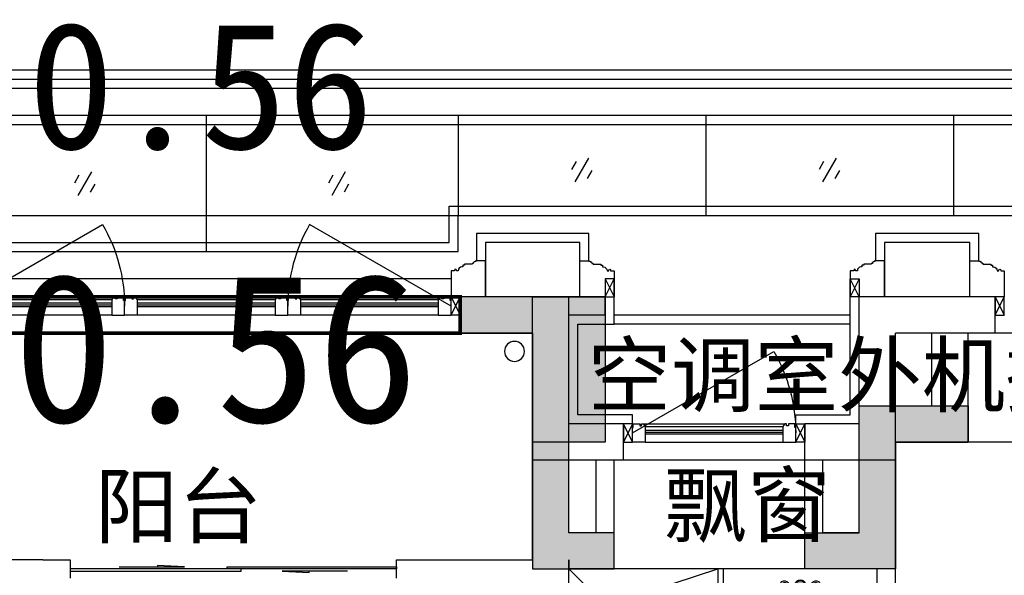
# Model space of a CAD drawing. Header units: millimetres. Extents: x 296296 to 297283, y 219875 to 220035.
# Tile 212 of 256: x 297115.02 to 297120.44, y 220016.6 to 220019.66. Entities that reach past the tile are written whole.
import ezdxf

# ---------------------------------------------------------------- set-up
doc = ezdxf.new("R2010")
doc.units = ezdxf.units.MM
doc.linetypes.add('185洋房-东边套-1F南入（报建版）-旧规$0$洋房户型$0$DASH', pattern=[0.35, 0.25, -0.1])
doc.linetypes.add('CONTINOUS', pattern=[0])
doc.layers.add('$面积结果', color=7, linetype='Continuous')
doc.layers.add('面积线', color=6, linetype='Continuous')
doc.layers.add('面校面积', color=1, linetype='CONTINOUS', lineweight=0)
doc.styles.add('dw', font='simhei.ttf')
doc.styles.get("Standard").update_dxf_attribs({"font": 'arial.ttf'})

# ---------------------------------------------------------------- blocks, each defined once
blk = doc.blocks.new('qAEWTW4ygrewyhreyteutu')
for points in [[(1007174.9, 192758.4), (1007174.9, 191458.4), (1007624.9, 191458.4), (1007624.9, 191658.4), (1007374.9, 191658.4), (1007374.9, 192958.4), (1006774.9, 192958.4), (1006774.9, 192758.4)], [(1009174.9, 192158.4), (1009174.9, 191458.4), (1008674.9, 191458.4), (1008674.9, 191658.4), (1008974.9, 191658.4), (1008974.9, 192358.4), (1009574.9, 192358.4), (1009574.9, 192158.4)]]:
    blk.add_hatch(color=253).paths.add_polyline_path(points)
at = {"color": 253}
for points in [[(1007174.9, 192758.4), (1007174.9, 191458.4), (1007624.9, 191458.4), (1007624.9, 191658.4), (1007374.9, 191658.4), (1007374.9, 192958.4), (1006774.9, 192958.4), (1006774.9, 192758.4), (1007174.9, 192758.4)], [(1009174.9, 192158.4), (1009174.9, 191458.4), (1008674.9, 191458.4), (1008674.9, 191658.4), (1008974.9, 191658.4), (1008974.9, 192358.4), (1009574.9, 192358.4), (1009574.9, 192158.4), (1009174.9, 192158.4)]]:
    blk.add_lwpolyline(points, close=True, dxfattribs=at)
blk = doc.blocks.new('dzuerujfysiktuykluyikyuj')
h = blk.add_hatch()
h.set_pattern_fill('钢筋混凝土', color=253, scale=100)
h.set_pattern_definition([(45, (0, 0), (-176.776695, 176.776695), []), (50, (0, 0), (717.26018, -62.75213), [75, -825]), (355, (0, 0), (-138.75133, 752.19213), [60, -660]), (100.4514, (59.8, -5.2), (578.5094, 689.43954), [63.7402, -701.1421]), (46.1842, (0, 200), (1067.24105, -165.519), [112.5, -1237.5]), (96.6356, (88.9, 186.2), (934.6627, 974.1179), [95.6103, -1051.713]), (351.1842, (0, 200), (934.6619, 974.1186), [90, -990]), (21, (100, 150), (596.90705, -402.6189), [75, -825]), (326, (100, 150), (243.31533, 725.15005), [60, -660]), (71.4514, (149.74, 116.45), (840.22263, 322.5305), [63.7402, -701.1421]), (37.5, (0, 0), (12.159855, 332.893854), [0, -652, 0, -670, 0, -662.5]), (7.5, (0, 0), (263.06954, 394.41171), [0, -382, 0, -637, 0, -252.5]), (327.5, (-223, 0), (533.822436, -22.55487), [0, -250, 0, -780, 0, -1035]), (317.5, (-323, 0), (583.18617, 100.10498), [0, -325, 0, -518, 0, -735])])
h.paths.add_polyline_path([(1106524.9, 389058.4), (1106524.9, 387258.4), (1106274.9, 387258.4), (1106274.9, 389058.4)])
h.paths.add_polyline_path([(1120674.9, 389058.4), (1120674.9, 387258.4), (1120424.9, 387258.4), (1120424.9, 389058.4)])
h.paths.add_polyline_path([(1088474.9, 389058.4), (1088474.9, 387258.4), (1088224.9, 387258.4), (1088224.9, 389058.4)])
h.paths.add_polyline_path([(1138724.9, 389058.4), (1138724.9, 387258.4), (1138474.9, 387258.4), (1138474.9, 389058.4)])
h.paths.add_polyline_path([(1113574.9, 387858.4), (1113574.9, 384858.4), (1113374.9, 384858.4), (1113374.9, 387858.4)])
h.paths.add_polyline_path([(1143674.9, 392958.4), (1143674.9, 391158.4), (1143474.9, 391158.4), (1143474.9, 392758.4), (1143174.9, 392758.4), (1143174.9, 392958.4)])
h.paths.add_polyline_path([(1083474.9, 392758.4), (1083474.9, 391158.4), (1083274.9, 391158.4), (1083274.9, 392958.4), (1083774.9, 392958.4), (1083774.9, 392758.4)])
h.paths.add_polyline_path([(1127074.9, 392758.4), (1127074.9, 391258.4), (1126874.9, 391258.4), (1126874.9, 392958.4), (1127424.9, 392958.4), (1127424.9, 392758.4)])
h.paths.add_polyline_path([(1100074.9, 392958.4), (1100074.9, 391258.4), (1099874.9, 391258.4), (1099874.9, 392758.4), (1099524.9, 392758.4), (1099524.9, 392958.4)])
h.paths.add_polyline_path([(1132274.9, 392958.4), (1132274.9, 391258.4), (1132074.9, 391258.4), (1132074.9, 392758.4), (1131724.9, 392758.4), (1131724.9, 392958.4)])
h.paths.add_polyline_path([(1094874.9, 392758.4), (1094874.9, 391258.4), (1094674.9, 391258.4), (1094674.9, 392958.4), (1095224.9, 392958.4), (1095224.9, 392758.4)])
h.paths.add_polyline_path([(1113974.9, 380258.4), (1113974.9, 380058.4), (1113374.9, 380058.4), (1113374.9, 381858.4), (1113574.9, 381858.4), (1113574.9, 380258.4)])
h.paths.add_polyline_path([(1145774.9, 392358.4), (1145774.9, 390658.4), (1145574.9, 390658.4), (1145574.9, 392158.4), (1145124.9, 392158.4), (1145124.9, 392358.4)])
h.paths.add_polyline_path([(1081374.9, 392158.4), (1081374.9, 390658.4), (1081174.9, 390658.4), (1081174.9, 392358.4), (1081824.9, 392358.4), (1081824.9, 392158.4)])
h.paths.add_polyline_path([(1141974.9, 380058.4), (1141974.9, 379458.4), (1141174.9, 379458.4), (1141174.9, 379658.4), (1141774.9, 379658.4), (1141774.9, 380258.4), (1142724.9, 380258.4), (1142724.9, 380058.4)])
h.paths.add_polyline_path([(1109774.9, 380058.4), (1109774.9, 379458.4), (1108974.9, 379458.4), (1108974.9, 379658.4), (1109574.9, 379658.4), (1109574.9, 380258.4), (1110524.9, 380258.4), (1110524.9, 380058.4)])
h.paths.add_polyline_path([(1117974.9, 379658.4), (1117974.9, 379458.4), (1117174.9, 379458.4), (1117174.9, 380058.4), (1116424.9, 380058.4), (1116424.9, 380258.4), (1117374.9, 380258.4), (1117374.9, 379658.4)])
h.paths.add_polyline_path([(1085774.9, 379658.4), (1085774.9, 379458.4), (1084974.9, 379458.4), (1084974.9, 380058.4), (1084224.9, 380058.4), (1084224.9, 380258.4), (1085174.9, 380258.4), (1085174.9, 379658.4)])
h.paths.add_polyline_path([(1115674.9, 392758.4), (1115674.9, 391158.4), (1115474.9, 391158.4), (1115474.9, 392158.4), (1115174.9, 392158.4), (1115174.9, 392358.4), (1115474.9, 392358.4), (1115474.9, 392958.4), (1115974.9, 392958.4), (1115974.9, 392758.4)])
h.paths.add_polyline_path([(1111474.9, 392158.4), (1111474.9, 391158.4), (1111274.9, 391158.4), (1111274.9, 392758.4), (1110974.9, 392758.4), (1110974.9, 392958.4), (1111474.9, 392958.4), (1111474.9, 392358.4), (1111774.9, 392358.4), (1111774.9, 392158.4)])
h.paths.add_polyline_path([(1130799.9, 387258.4), (1130799.9, 386658.4), (1128349.9, 386658.4), (1128349.9, 387258.4), (1128549.9, 387258.4), (1128549.9, 386858.4), (1130599.9, 386858.4), (1130599.9, 387258.4)])
h.paths.add_polyline_path([(1098599.9, 387258.4), (1098599.9, 386658.4), (1096149.9, 386658.4), (1096149.9, 387258.4), (1096349.9, 387258.4), (1096349.9, 386858.4), (1098399.9, 386858.4), (1098399.9, 387258.4)])
h.paths.add_polyline_path([(1128549.9, 389158.4), (1128549.9, 388743.4), (1128349.9, 388743.4), (1128349.9, 389358.4), (1130799.9, 389358.4), (1130799.9, 388743.4), (1130599.9, 388743.4), (1130599.9, 389158.4)])
h.paths.add_polyline_path([(1098599.9, 389358.4), (1098599.9, 388743.4), (1098399.9, 388743.4), (1098399.9, 389158.4), (1096349.9, 389158.4), (1096349.9, 388743.4), (1096149.9, 388743.4), (1096149.9, 389358.4)])
h.paths.add_polyline_path([(1125274.8, 392958.4), (1125274.8, 390058.4), (1125074.8, 390058.4), (1125074.8, 392758.4), (1124674.9, 392758.4), (1124674.9, 392958.4)])
h.paths.add_polyline_path([(1101874.9, 392758.4), (1101874.9, 390058.4), (1101674.9, 390058.4), (1101674.9, 392958.4), (1102274.9, 392958.4), (1102274.9, 392758.4)])
h.paths.add_polyline_path([(1093074.9, 392958.4), (1093074.9, 390058.4), (1092874.9, 390058.4), (1092874.9, 392758.4), (1092474.9, 392758.4), (1092474.9, 392958.4)])
h.paths.add_polyline_path([(1134074.9, 392758.4), (1134074.9, 390058.4), (1133874.9, 390058.4), (1133874.9, 392958.4), (1134474.9, 392958.4), (1134474.9, 392758.4)])
h.paths.add_polyline_path([(1145774.9, 383408.4), (1145774.9, 380058.4), (1145174.9, 380058.4), (1145174.9, 380258.4), (1145574.9, 380258.4), (1145574.9, 383408.4)])
h.paths.add_polyline_path([(1081774.9, 380258.4), (1081774.9, 380058.4), (1081174.9, 380058.4), (1081174.9, 383408.4), (1081374.9, 383408.4), (1081374.9, 380258.4)])
h.paths.add_polyline_path([(1100774.9, 386658.4), (1100774.9, 388108.4), (1100574.9, 388108.4), (1100574.9, 386658.4)])
h.paths.add_polyline_path([(1100774.9, 388708.4), (1100774.9, 389358.4), (1099874.9, 389358.4), (1099874.9, 389158.4), (1100574.9, 389158.4), (1100574.9, 388708.4)])
h.paths.add_polyline_path([(1126374.9, 386658.4), (1126374.9, 388108.4), (1126174.9, 388108.4), (1126174.9, 386658.4)])
h.paths.add_polyline_path([(1126374.9, 388708.4), (1126374.9, 389158.4), (1127074.9, 389158.4), (1127074.9, 389358.4), (1126174.9, 389358.4), (1126174.9, 388708.4)])
h.paths.add_polyline_path([(1094174.9, 389158.4), (1094174.9, 386658.4), (1093974.9, 386658.4), (1093974.9, 389358.4), (1094874.9, 389358.4), (1094874.9, 389158.4)])
h.paths.add_polyline_path([(1132974.9, 389358.4), (1132974.9, 386658.4), (1132774.9, 386658.4), (1132774.9, 389158.4), (1132074.9, 389158.4), (1132074.9, 389358.4)])
h.paths.add_polyline_path([(1088474.9, 392958.4), (1088474.9, 392158.4), (1088074.9, 392158.4), (1088074.9, 392958.4)])
h.paths.add_polyline_path([(1106674.9, 392958.4), (1106674.9, 392158.4), (1106274.9, 392158.4), (1106274.9, 392958.4)])
h.paths.add_polyline_path([(1094174.9, 379658.4), (1094174.9, 379258.4), (1093474.9, 379258.4), (1093474.9, 379658.4)])
h.paths.add_polyline_path([(1101274.9, 379658.4), (1101274.9, 379258.4), (1100574.9, 379258.4), (1100574.9, 379658.4)])
h.paths.add_polyline_path([(1126374.9, 379658.4), (1126374.9, 379258.4), (1125674.9, 379258.4), (1125674.9, 379658.4)])
h.paths.add_polyline_path([(1133474.9, 379658.4), (1133474.9, 379258.4), (1132774.9, 379258.4), (1132774.9, 379658.4)])
h.paths.add_polyline_path([(1138874.9, 392958.4), (1138874.9, 392158.4), (1138474.9, 392158.4), (1138474.9, 392958.4)])
h.paths.add_polyline_path([(1120674.9, 392958.4), (1120674.9, 392158.4), (1120274.9, 392158.4), (1120274.9, 392958.4)])
at = {"color": 253}
blk.add_lwpolyline([(1138874.9, 392958.4), (1138874.9, 392158.4), (1138474.9, 392158.4), (1138474.9, 392958.4), (1138874.9, 392958.4)], close=True, dxfattribs=at)
blk = doc.blocks.new('eqrujhe5tjyrk6ryakyrkjyrautu')
at = {"color": 253}
for s, p in [('空调室外机搁板', (864677.8, 434359.5)), ('阳台', (861961, 433636.1)), ('飘窗', (865097.5, 433643))]:
    blk.add_text(s, height=337.59, dxfattribs=at).set_placement(p)
blk = doc.blocks.new('*U1020')
at = {"color": 253}
blk.add_lwpolyline([(0, 160), (0, -40), (50, -40), (50, -37), (57, -37), (57, -34), (60, -34, 0.414214), (67, -27), (67, -24), (74, -24), (74, -21), (115, -21), (115, -16), (125, -16), (125, -6), (130, -6, 0.403991), (150, 15), (160, 15), (160, 12.5, 1), (170, 12.5), (170, 15), (190, 15), (190, 160)], format="xyb", dxfattribs=at)
blk = doc.blocks.new('185洋房外包（1F南入）-东(报建版）$0$seyesryhertyheryetrye')
at = {"color": 253}
blk.add_lwpolyline([(22072.7, 23949.6), (22022.7, 23949.6), (22022.7, 23849.6), (22072.7, 23849.6)], close=True, dxfattribs=at)
for points in [[(22022.7, 23849.6), (22072.7, 23949.6)], [(22022.7, 23949.6), (22072.7, 23849.6)]]:
    blk.add_lwpolyline(points, dxfattribs=at)
blk = doc.blocks.new('*U1021')
at = {"color": 253}
for points in [[(7970, 815), (7970, 900), (7900, 900), (7900, 820), (7905, 820), (7905, 800), (7940, 800), (7940, 810), (7950, 810), (7950, 800), (7960, 800)], [(8730, 815), (8730, 900), (8800, 900), (8800, 820), (8795, 820), (8795, 800), (8760, 800), (8760, 810), (8750, 810), (8750, 800), (8740, 800)]]:
    blk.add_lwpolyline(points, close=True, dxfattribs=at)
for points in [[(7970, 900), (8730, 900)], [(7970, 855), (8730, 855)], [(7970, 845), (8730, 845)], [(7970, 835), (8730, 835)], [(7970, 815), (8730, 815)], [(7960, 800), (8740, 800)]]:
    blk.add_lwpolyline(points, dxfattribs=at)
blk = doc.blocks.new('185洋房外包（1F南入）-东(报建版）')
at = {"color": 253, "linetype": 'Continuous'}
for p, q in [((25100, 13400), (24600, 13400)), ((24600, 13200), (24600, 13400)), ((25400, 13400), (25100, 13400)), ((25400, 13300), (25400, 13400)), ((27550, 13400), (26800, 13400)), ((26800, 12700), (26800, 13400)), ((27550, 13200), (27550, 13400)), ((25200, 12700), (25200, 13300)), ((25400, 13300), (25200, 13300)), ((25000, 13200), (24600, 13200)), ((25000, 12500), (25000, 13200)), ((27550, 13200), (27000, 13200)), ((27000, 12500), (27000, 13200)), ((25500, 12700), (25200, 12700)), ((25500, 12500), (25500, 12700)), ((26800, 12700), (26500, 12700)), ((26500, 12500), (26500, 12700)), ((25500, 12500), (25000, 12500)), ((27000, 12500), (26500, 12500))]:
    blk.add_line(p, q, dxfattribs=at)
at = {"color": 253}
for points in [[(16100, 13850), (30575, 13850), (30575, 13250), (32750, 13250), (32750, 11315), (33050, 11315), (33050, 3185), (32750, 3185), (32750, 50), (28875, 50), (28875, -850), (20600, -850), (20600, -1450), (18550, -1450)], [(25310, 13600), (25310, 13750), (24690, 13750), (24690, 13600)], [(27460, 13600), (27460, 13750), (26890, 13750), (26890, 13600)], [(25260, 13400), (25260, 13700), (24740, 13700), (24740, 13400)], [(27410, 13400), (27410, 13700), (26940, 13700), (26940, 13400)], [(24550, 13500), (21850, 13500)], [(26750, 13300), (25450, 13300)], [(26750, 13250), (25450, 13250)], [(24600, 13200), (21800, 13200)], [(29150, 13200), (27550, 13200)], [(26500, 12500), (25500, 12500)]]:
    blk.add_lwpolyline(points, dxfattribs=at)
for points in [[(21850, 13350), (22629.4, 13800, -0.131652), (22750, 13350)], [(24550, 13350), (23770.6, 13800, 0.131652), (23650, 13350)], [(25550, 12650), (26329.4, 13100, -0.131652), (26450, 12650)], [(25550, 12650), (26329.4, 13100, -0.131652), (26450, 12650)]]:
    blk.add_lwpolyline(points, format="xyb", dxfattribs=at)
at = {"color": 253, "rotation": 180}
for name, p in [('*U1020', (24740, 13560)), ('*U1020', (26940, 13560)), ('*U1021', (30650, 14200)), ('*U1021', (31550, 14200)), ('*U1021', (32450, 14200)), ('185洋房外包（1F南入）-东(报建版）$0$seyesryhertyheryetrye', (47572.7, 36549.6))]:
    blk.add_blockref(name, p, dxfattribs=at)
at = {"color": 253, "xscale": -1, "rotation": 180}
for name, p in [('*U1020', (25260, 13560)), ('*U1020', (27410, 13560)), ('185洋房外包（1F南入）-东(报建版）$0$seyesryhertyheryetrye', (2527.3, 37249.6)), ('*U1021', (17650, 13500)), ('185洋房外包（1F南入）-东(报建版）$0$seyesryhertyheryetrye', (4427.3, 36549.6))]:
    blk.add_blockref(name, p, dxfattribs=at)
at = {"color": 253}
for p in [(3377.3, -10449.6), (5527.3, -10549.6)]:
    blk.add_blockref('185洋房外包（1F南入）-东(报建版）$0$seyesryhertyheryetrye', p, dxfattribs=at)
at = {"color": 253, "xscale": -1}
blk.add_blockref('185洋房外包（1F南入）-东(报建版）$0$seyesryhertyheryetrye', (48822.7, -10449.6), dxfattribs=at)
blk = doc.blocks.new('dsrhuaetrdyheatytreytre1')
at = {"color": 253}
for points in [[(984074.9, 435308.4), (984074.9, 436208.4), (994074.9, 436208.4), (994074.9, 435308.4)], [(984124.9, 435308.4), (984124.9, 436158.4), (994024.9, 436158.4), (994024.9, 435308.4)], [(984174.9, 435308.4), (984174.9, 436108.4), (993974.9, 436108.4), (993974.9, 435308.4)], [(987054.9, 435958.4), (987054.9, 435408.4)], [(988419.9, 435958.4), (988419.9, 435408.4)], [(989784.9, 435958.4), (989784.9, 435408.4)], [(991174.9, 435958.4), (991174.9, 435208.4)], [(989834.9, 435458.4), (984374.9, 435458.4), (984374.9, 435908.4), (993774.9, 435908.4), (993774.9, 435458.4), (992514.9, 435458.4), (992514.9, 435258.4), (989834.9, 435258.4), (989834.9, 435458.4)], [(987702.4, 435723.4), (987777.4, 435593.5)], [(987770.7, 435705.1), (987795.7, 435661.8)], [(989067.4, 435723.4), (989142.4, 435593.5)], [(989135.7, 435705.1), (989160.7, 435661.8)], [(987684.1, 435655.1), (987709.1, 435611.8)], [(989049.1, 435655.1), (989074.1, 435611.8)], [(990407.5, 435648.4), (990482.5, 435518.5)], [(990475.8, 435630.1), (990500.8, 435586.8)], [(991807.5, 435648.4), (991882.5, 435518.5)], [(991875.8, 435630.1), (991900.8, 435586.8)], [(990389.2, 435580.1), (990414.2, 435536.8)], [(991789.2, 435580.1), (991814.2, 435536.8)]]:
    blk.add_lwpolyline(points, dxfattribs=at)
blk.add_lwpolyline([(989784.9, 435408.4), (984324.9, 435408.4), (984324.9, 435958.4), (993824.9, 435958.4), (993824.9, 435408.4), (992564.9, 435408.4), (992564.9, 435208.4), (989784.9, 435208.4)], close=True, dxfattribs=at)
blk = doc.blocks.new('*U1367')
at = {"color": 253}
for p, q in [((850, 0), (0, 0)), ((0, -1100), (0, 0)), ((0, 0), (178.8, -178.8)), ((229, -192.5), (820, 0)), ((820, 0), (820, -637.6)), ((850, 0), (850, -650)), ((227.5, -212), (820, -637.6)), ((0, -1070), (192.5, -229)), ((387.6, -1070), (212, -227.5)), ((850, -650), (400, -1100)), ((820, -637.6), (798.2, -659.3)), ((798.2, -659.3), (819.5, -680.5)), ((387.6, -1070), (0, -1070)), ((409.3, -1048.2), (387.6, -1070)), ((409.3, -1048.2), (430.5, -1069.5)), ((400, -1100), (0, -1100))]:
    blk.add_line(p, q, dxfattribs=at)
blk.add_lwpolyline([(680.4, -1212.7), (819.5, -680.5), (794.9, -674.1), (655.9, -1206.3)], close=True, dxfattribs=at)
blk.add_circle((200, -200), 30, dxfattribs=at)
blk.add_arc((711, -869.7), 344.4, 215.4598, 264.8972, dxfattribs=at)
blk = doc.blocks.new('*U1368')
at = {"color": 253}
for p, q in [((424.5, -409.9), (424.5, -289.9)), ((364.5, -349.9), (484.5, -349.9))]:
    blk.add_line(p, q, dxfattribs=at)
for points in [[(124.5, -450), (0, -450), (0, 0), (850, 0), (850, -450), (724.5, -450)], [(438, -149.9), (724.5, -149.9), (724.5, -549.9), (124.5, -549.9), (124.5, -149.9), (410.1, -149.9)]]:
    blk.add_lwpolyline(points, dxfattribs=at)
for points in [[(276.2, -84.4), (345.1, -84.4), (345.1, -96.7), (276.2, -96.7)], [(438, -213.3), (438, -78.4), (410.1, -78.4), (410.1, -213.3)], [(574.4, -84.4), (505.4, -84.4), (505.4, -96.7), (574.4, -96.7)]]:
    blk.add_lwpolyline(points, close=True, dxfattribs=at)
at = {"color": 253, "linetype": '185洋房-东边套-1F南入（报建版）-旧规$0$洋房户型$0$DASH', "ltscale": 0.2}
blk.add_lwpolyline([(438, -169.9), (704.5, -169.9), (704.5, -529.9), (144.5, -529.9), (144.5, -169.9), (410.1, -169.9)], dxfattribs=at)
at = {"color": 253}
for centre, radius in [((339, -90.5), 6.17), ((511.6, -90.5), 6.17), ((424.6, -201.3), 7.98), ((424.5, -349.9), 40), ((424.5, -349.9), 22.5)]:
    blk.add_circle(centre, radius, dxfattribs=at)
for centre, radius, start, end in [((339, -90.5), 25.4, 194.0486, 165.9514), ((339, -90.5), 16.6, 201.7986, 158.2014), ((424.3, -88.5), 29.3, 297.9804, 241.0365), ((424.3, -88.5), 23.8, 305.279, 233.4071), ((511.6, -90.5), 25.4, 14.0486, 345.9514), ((511.6, -90.5), 16.6, 21.7986, 338.2014)]:
    blk.add_arc(centre, radius, start, end, dxfattribs=at)
blk = doc.blocks.new('185洋房-东边套-1F南入（报建版）-旧规$0$185洋房-边套（报建版）$0$洋房户型$0$$DORLIB2D$00000131')
at = {"color": 253, "lineweight": -2}
for p, q in [((0.15, 0.125), (0.2319, 0.1973)), ((0.2319, 0.1973), (0.2319, 0.125)), ((-0.5, 0.125), (-0.5, 0)), ((0.0192, 0.125), (-0.5, 0.125)), ((0.0192, 0), (0.0192, 0.125)), ((0.35, 0.125), (0.15, 0.125)), ((-0.5, 0), (0.0192, 0)), ((-0.024, 0), (0.5, 0)), ((-0.024, -0.125), (-0.024, 0)), ((0.5, 0), (0.5, -0.125)), ((-0.35, -0.125), (-0.15, -0.125)), ((-0.2319, -0.1973), (-0.2319, -0.125)), ((-0.15, -0.125), (-0.2319, -0.1973)), ((0.5, -0.125), (-0.024, -0.125))]:
    blk.add_line(p, q, dxfattribs=at)
blk = doc.blocks.new('185洋房-东边套-1F南入（报建版）-旧规')
at = {"color": 253, "linetype": 'Continuous'}
for p, q in [((4800, 12600), (4800, 13200)), ((4800, 13200), (5000, 13200)), ((5000, 12800), (5000, 13200)), ((5200, 12800), (5000, 12800)), ((5200, 12600), (5200, 12800)), ((5200, 12600), (4800, 12600)), ((5200, 12000), (5200, 12500)), ((5200, 12500), (5400, 12500)), ((5400, 12100), (5400, 12500)), ((5600, 12100), (5600, 12500)), ((5600, 12500), (5700, 12500)), ((5700, 11900), (5700, 12500)), ((6750, 11900), (6750, 12500)), ((6750, 12500), (6850, 12500)), ((6850, 12100), (6850, 12500)), ((7000, 12100), (7000, 12500)), ((7000, 12500), (7200, 12500)), ((7200, 12000), (7200, 12500)), ((5400, 12100), (5600, 12100)), ((6850, 12100), (7000, 12100)), ((5200, 9800), (5200, 12000)), ((7200, 11950), (7200, 12000)), ((7000, 9900), (7000, 11950)), ((7000, 11950), (7000, 11900)), ((7950, 11950), (7200, 11950)), ((7950, 11850), (7950, 11950)), ((9900, 11950), (9750, 11950)), ((9750, 11950), (9750, 11850)), ((9900, 11950), (11600, 11950)), ((5300, 11900), (5700, 11900)), ((5300, 9900), (5300, 11900)), ((6750, 11900), (7000, 11900))]:
    blk.add_line(p, q, dxfattribs=at)
at = {"color": 253}
for points in [[(5750, 12700), (5750, 12750), (5450, 12750), (5450, 13400)], [(6650, 12700), (6650, 12750), (6950, 12750), (6950, 13250), (6750, 13250), (6750, 13400)], [(2600, 12600), (4800, 12600)], [(5700, 11900), (6750, 11900)]]:
    blk.add_lwpolyline(points, dxfattribs=at)
blk.add_circle((7300, 13100), 55, dxfattribs=at)
at = {"color": 253, "extrusion": (0, 0, -1), "xscale": -1, "zscale": -1}
blk.add_blockref('*U1368', (-5300, 11900), dxfattribs=at)
at = {"color": 253, "extrusion": (0, 0, -1), "zscale": -1, "rotation": 1.6692845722e-06}
blk.add_blockref('*U1367', (-7000, 11900), dxfattribs=at)
at = {"color": 253, "xscale": 1800, "yscale": 100, "zscale": 100, "rotation": 359.999999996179}
blk.add_blockref('185洋房-东边套-1F南入（报建版）-旧规$0$185洋房-边套（报建版）$0$洋房户型$0$$DORLIB2D$00000131', (8850, 11900), dxfattribs=at)

msp = doc.modelspace()

# ---------------------------------------------------------------- block references
at = {"yscale": 0.001, "zscale": 0.001}
for name, p, xscale in [('dsrhuaetrdyheatytreytre1', (298107.2182, 219583.1752), -0.001), ('185洋房外包（1F南入）-东(报建版）', (297092.8433, 220004.7336), 0.001), ('qAEWTW4ygrewyhreyteutu', (296110.6684, 219825.1752), 0.001), ('dzuerujfysiktuykluyikyuj', (295979.3684, 219625.1752), 0.001), ('eqrujhe5tjyrk6ryakyrkjyrautu', (296253.4684, 219583.1752), 0.001)]:
    msp.add_blockref(name, p, dxfattribs=dict(at, xscale=xscale))

# ---------------------------------------------------------------- texts
at = {"layer": '面校面积', "color": 5, "style": 'dw'}
msp.add_text('0.56', height=0.7, dxfattribs=at).set_placement((297115.061, 220018.9502))

# ---------------------------------------------------------------- next in the draw order: block references
at = {"xscale": -0.001, "yscale": 0.001, "zscale": 0.001}
msp.add_blockref('185洋房-东边套-1F南入（报建版）-旧规', (297125.0433, 220004.7336), dxfattribs=at)

# ---------------------------------------------------------------- next in the draw order: linework, layer by layer
at = {"layer": '面积线', "color": 5, "const_width": 0.02}
msp.add_lwpolyline([(297114.6433, 220018.1336), (297117.4433, 220018.1336), (297117.4433, 220017.9336), (297114.6433, 220017.9336)], close=True, dxfattribs=at)

# ---------------------------------------------------------------- next in the draw order: texts
at = {"layer": '$面积结果', "color": 5, "style": 'dw'}
msp.add_text('0.56', height=0.82066, dxfattribs=at).set_placement((297114.9797, 220017.4434))

doc.saveas('drawing.dxf')
